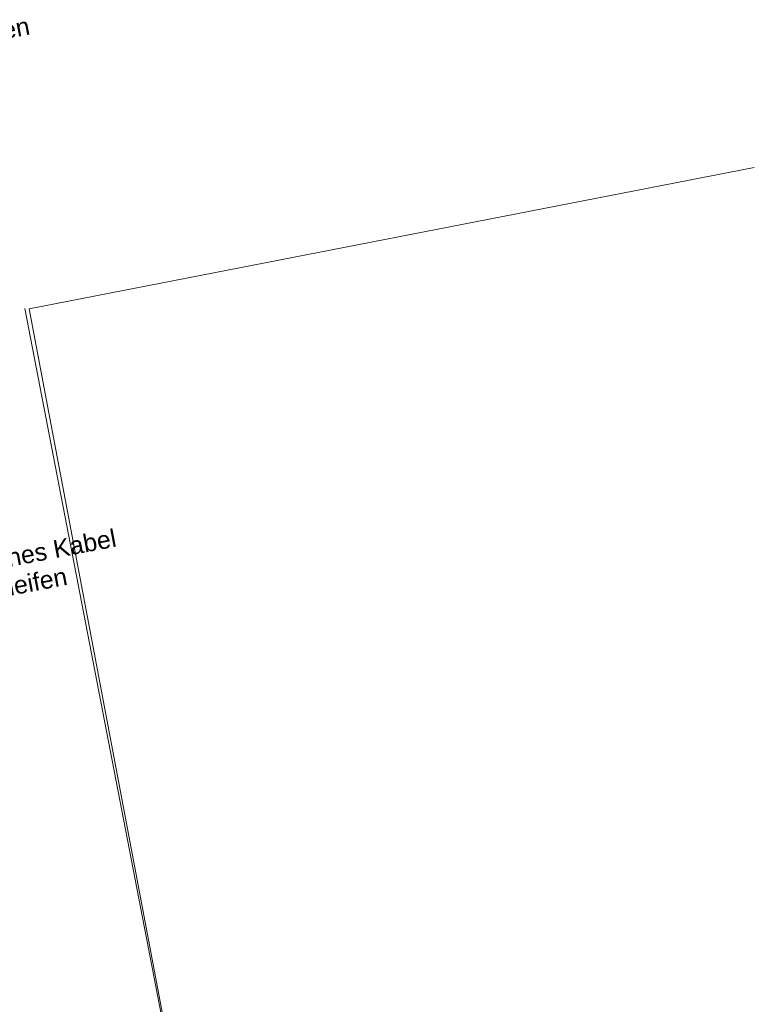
# Model space of a CAD drawing. Header units: metres. Extents: x -502 to 161, y -108 to 174.
# Tile 252 of 256: x 53 to 63, y 36 to 50. Entities that reach past the tile are written whole.
import ezdxf

# ---------------------------------------------------------------- set-up
doc = ezdxf.new("R2010")
doc.units = ezdxf.units.M
doc.header["$LTSCALE"] = 0.1
doc.layers.add('BRI32-005.02-5f05-Koordinierung Schemaplan 4 BA ZOB Teilbereich', color=7, linetype='Continuous')
doc.styles.add('Arial', font='arial.ttf')

msp = doc.modelspace()

# ---------------------------------------------------------------- linework, layer by layer
at = {"layer": 'BRI32-005.02-5f05-Koordinierung Schemaplan 4 BA ZOB Teilbereich', "color": 250, "linetype": 'Continuous', "lineweight": 13, "true_color": 0x333333, "transparency": 33554687}
for p, q in [((52.826, 45.618), (62.622, 47.53)), ((52.767, 45.625), (55.495, 31.501)), ((55.495, 31.501), (52.826, 45.618))]:
    msp.add_line(p, q, dxfattribs=at)

# ---------------------------------------------------------------- texts
at = {"layer": 'BRI32-005.02-5f05-Koordinierung Schemaplan 4 BA ZOB Teilbereich', "color": 251, "true_color": 0x5b5b5b, "transparency": 33554687, "insert": (49.473, 48.931), "char_height": 0.24, "attachment_point": 1, "rotation": 10.737, "line_spacing_factor": 0.25, "style": 'Arial'}
msp.add_mtext('Baumquartier verlegen', dxfattribs=at)
at = {"layer": 'BRI32-005.02-5f05-Koordinierung Schemaplan 4 BA ZOB Teilbereich', "color": 190, "true_color": 0x7f00ff, "transparency": 33554687, "char_height": 0.24, "attachment_point": 1, "rotation": 10.737, "line_spacing_factor": 0.25, "style": 'Arial'}
for s, insert in [('EP23 in vorhandenes Kabel', (49.89, 41.874)), ('von EP 24 einschleifen', (49.961, 41.496))]:
    msp.add_mtext(s, dxfattribs=dict(at, insert=insert))

doc.saveas('drawing.dxf')
